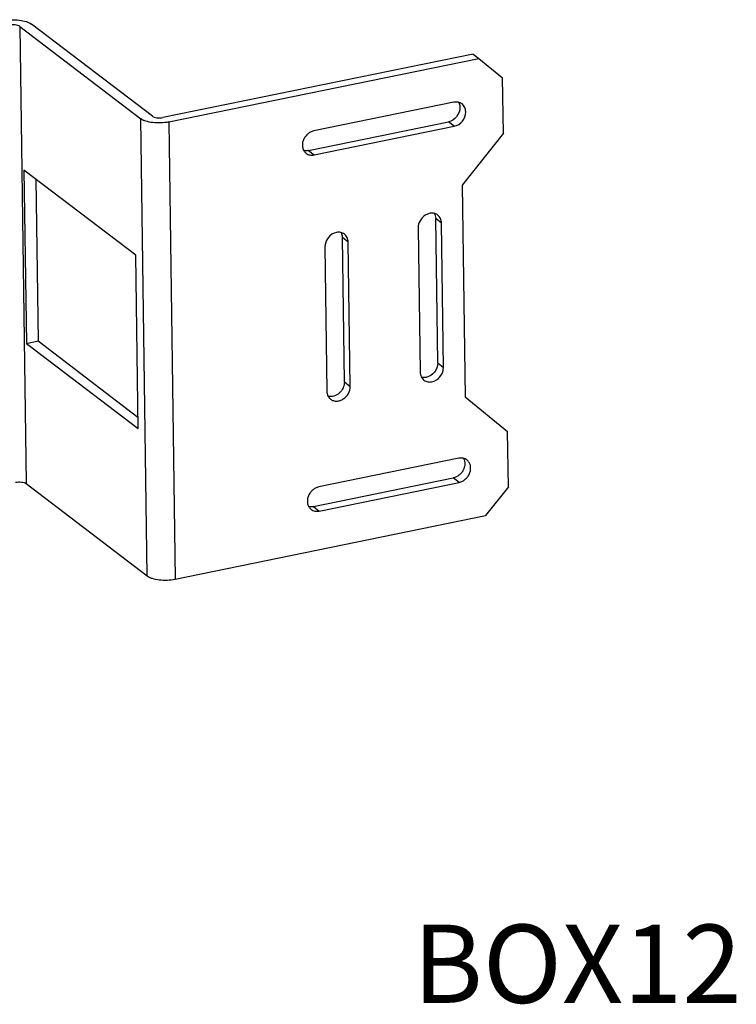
# Model space of a CAD drawing. Header units: inches. Extents: x 2815 to 4004, y 448 to 817.
# Tile 6 of 6: x 3867 to 4004, y 519 to 708. Entities that reach past the tile are written whole.
import ezdxf

# ---------------------------------------------------------------- set-up
doc = ezdxf.new("R2010")
doc.units = ezdxf.units.IN
doc.header["$MEASUREMENT"] = 0

msp = doc.modelspace()

# ---------------------------------------------------------------- linework, layer by layer
at = {"color": 7, "linetype": 'Continuous'}
for p, q in [((3866.69, 706.94), (3867.91, 619.32)), ((3866.69, 706.94), (3889.89, 689.25)), ((3892.13, 689.71), (3868.93, 707.4)), ((3953.65, 701.64), (3894.14, 689.47)), ((3895.26, 688.62), (3954.76, 700.79)), ((3953.65, 701.64), (3954.76, 700.79)), ((3954.76, 700.79), (3959.3, 697.09)), ((3959.45, 686.48), (3959.3, 697.09)), ((3949.94, 692.4), (3923.1, 686.91)), ((3891.11, 601.63), (3889.89, 689.25)), ((3895.26, 688.62), (3896.48, 601)), ((3922.05, 683.15), (3948.89, 688.64)), ((3923.16, 682.3), (3950.01, 687.79)), ((3950.01, 687.79), (3948.89, 688.64)), ((3959.45, 686.48), (3951.51, 676.53)), ((3922.05, 683.15), (3923.16, 682.3)), ((3867.51, 679.4), (3867.97, 646.19)), ((3888.93, 663.06), (3867.51, 679.4)), ((3869.78, 677.67), (3870.21, 646.65)), ((3951.51, 676.53), (3952.08, 635.95)), ((3947.57, 669.25), (3946.46, 670.1)), ((3946.84, 642.43), (3946.46, 670.1)), ((3943.1, 668.34), (3943.49, 640.67)), ((3947.96, 641.58), (3947.57, 669.25)), ((3929.68, 665.59), (3928.56, 666.45)), ((3928.95, 638.78), (3928.56, 666.45)), ((3925.2, 664.68), (3925.59, 637.01)), ((3930.06, 637.92), (3929.68, 665.59)), ((3889.4, 629.86), (3888.93, 663.06)), ((3867.97, 646.19), (3870.21, 646.65)), ((3867.97, 646.19), (3889.4, 629.86)), ((3870.21, 646.65), (3889.37, 632.04)), ((3946.84, 642.43), (3947.96, 641.58)), ((3928.95, 638.78), (3930.06, 637.92)), ((3952.08, 635.95), (3960.24, 629.3)), ((3960.39, 618.69), (3960.24, 629.3)), ((3950.89, 624.15), (3924.05, 618.66)), ((3867.91, 619.32), (3891.11, 601.63)), ((3923, 614.9), (3949.84, 620.39)), ((3924.11, 614.05), (3950.96, 619.54)), ((3950.96, 619.54), (3949.84, 620.39)), ((3960.39, 618.69), (3955.98, 613.16)), ((3923, 614.9), (3924.11, 614.05)), ((3896.48, 601), (3955.98, 613.16))]:
    msp.add_line(p, q, dxfattribs=at)
for points, knots in [([(3863.56, 708.03), (3864.06, 708.13), (3865.08, 708.25), (3866.56, 708.19), (3867.72, 707.97), (3868.49, 707.68), (3868.8, 707.5), (3868.93, 707.4)], [0, 0, 0, 0, 0.274852, 0.555697, 0.806639, 0.911726, 1, 1, 1, 1]), ([(3866.69, 706.94), (3866.58, 707.03), (3866.29, 707.15), (3865.8, 707.24), (3865.24, 707.26), (3864.86, 707.22), (3864.68, 707.18)], [0, 0, 0, 0, 0.192845, 0.443951, 0.724955, 1, 1, 1, 1]), ([(3951.1, 691.4), (3951.11, 690.78), (3950.63, 689.51), (3949.5, 688.76), (3948.89, 688.64)], [0, 0, 0, 0, 0.50155, 1, 1, 1, 1]), ([(3951.49, 692.08), (3951.28, 692.24), (3950.77, 692.47), (3950.22, 692.46), (3949.94, 692.4)], [0, 0, 0, 0, 0.486316, 1, 1, 1, 1]), ([(3950.85, 692.38), (3950.89, 692.31), (3951.03, 692), (3951.09, 691.66), (3951.1, 691.4)], [0, 0, 0, 0, 0.243219, 1, 1, 1, 1]), ([(3952.21, 690.55), (3952.21, 690.85), (3952.09, 691.44), (3951.72, 691.91), (3951.49, 692.08)], [0, 0, 0, 0, 0.515238, 1, 1, 1, 1]), ([(3895.26, 688.62), (3894.76, 688.52), (3893.74, 688.4), (3892.26, 688.46), (3891.1, 688.68), (3890.33, 688.97), (3890.02, 689.15), (3889.89, 689.25)], [0, 0, 0, 0, 0.274852, 0.555697, 0.806639, 0.911726, 1, 1, 1, 1]), ([(3892.13, 689.71), (3892.24, 689.62), (3892.53, 689.5), (3893.02, 689.41), (3893.58, 689.39), (3893.96, 689.43), (3894.14, 689.47)], [0, 0, 0, 0, 0.192845, 0.443951, 0.724955, 1, 1, 1, 1]), ([(3950.01, 687.79), (3950.62, 687.91), (3951.75, 688.66), (3952.22, 689.93), (3952.21, 690.55)], [0, 0, 0, 0, 0.49845, 1, 1, 1, 1]), ([(3923.1, 686.91), (3922.87, 686.86), (3922.42, 686.7), (3921.83, 686.28), (3921.35, 685.71), (3921.02, 685.05), (3920.87, 684.35), (3920.92, 683.67), (3921.16, 683.06), (3921.45, 682.74), (3921.62, 682.62)], [0, 0, 0, 0, 0.125576, 0.25666, 0.390365, 0.523063, 0.651406, 0.773288, 0.888693, 1, 1, 1, 1]), ([(3922.05, 683.15), (3921.97, 683.13), (3921.67, 683.09), (3921.36, 683.11), (3921.14, 683.16)], [0, 0, 0, 0, 0.257616, 1, 1, 1, 1]), ([(3921.62, 682.62), (3921.82, 682.46), (3922.34, 682.23), (3922.89, 682.24), (3923.16, 682.3)], [0, 0, 0, 0, 0.486299, 1, 1, 1, 1]), ([(3946.85, 670.79), (3946.69, 670.91), (3946.32, 671.1), (3945.69, 671.18), (3945.03, 671.06), (3944.19, 670.65), (3943.36, 669.75), (3943.09, 668.8), (3943.1, 668.34)], [0, 0, 0, 0, 0.11169, 0.227334, 0.349284, 0.47765, 0.742867, 1, 1, 1, 1]), ([(3946.2, 671.1), (3946.28, 670.96), (3946.41, 670.63), (3946.46, 670.28), (3946.46, 670.1)], [0, 0, 0, 0, 0.48938, 1, 1, 1, 1]), ([(3947.57, 669.25), (3947.57, 669.55), (3947.45, 670.14), (3947.08, 670.61), (3946.85, 670.79)], [0, 0, 0, 0, 0.515266, 1, 1, 1, 1]), ([(3927.41, 667.44), (3926.8, 667.32), (3925.67, 666.57), (3925.2, 665.3), (3925.2, 664.68)], [0, 0, 0, 0, 0.49845, 1, 1, 1, 1]), ([(3928.96, 667.13), (3928.75, 667.28), (3928.24, 667.51), (3927.68, 667.5), (3927.41, 667.44)], [0, 0, 0, 0, 0.486316, 1, 1, 1, 1]), ([(3928.32, 667.42), (3928.36, 667.35), (3928.5, 667.04), (3928.56, 666.7), (3928.56, 666.45)], [0, 0, 0, 0, 0.243219, 1, 1, 1, 1]), ([(3929.68, 665.59), (3929.67, 665.89), (3929.56, 666.48), (3929.18, 666.96), (3928.96, 667.13)], [0, 0, 0, 0, 0.515238, 1, 1, 1, 1]), ([(3946.84, 642.43), (3946.85, 641.81), (3946.38, 640.54), (3945.25, 639.8), (3944.64, 639.67)], [0, 0, 0, 0, 0.50155, 1, 1, 1, 1]), ([(3943.49, 640.67), (3943.49, 640.37), (3943.61, 639.78), (3943.98, 639.31), (3944.21, 639.14)], [0, 0, 0, 0, 0.515238, 1, 1, 1, 1]), ([(3945.75, 638.82), (3946.36, 638.95), (3947.49, 639.69), (3947.97, 640.96), (3947.96, 641.58)], [0, 0, 0, 0, 0.49845, 1, 1, 1, 1]), ([(3928.95, 638.78), (3928.95, 638.38), (3928.76, 637.58), (3928.04, 636.6), (3927.16, 636.08), (3926.41, 635.95), (3926.04, 635.98), (3925.86, 636.02)], [0, 0, 0, 0, 0.251549, 0.513135, 0.766019, 0.885677, 1, 1, 1, 1]), ([(3944.64, 639.67), (3944.56, 639.66), (3944.26, 639.61), (3943.96, 639.63), (3943.74, 639.68)], [0, 0, 0, 0, 0.257602, 1, 1, 1, 1]), ([(3944.21, 639.14), (3944.41, 638.98), (3944.93, 638.75), (3945.48, 638.77), (3945.75, 638.82)], [0, 0, 0, 0, 0.486316, 1, 1, 1, 1]), ([(3925.59, 637.01), (3925.59, 636.71), (3925.71, 636.12), (3926.09, 635.65), (3926.31, 635.48)], [0, 0, 0, 0, 0.515266, 1, 1, 1, 1]), ([(3926.31, 635.48), (3926.47, 635.36), (3926.84, 635.17), (3927.48, 635.08), (3928.14, 635.2), (3928.98, 635.62), (3929.8, 636.51), (3930.07, 637.46), (3930.06, 637.92)], [0, 0, 0, 0, 0.11169, 0.227334, 0.349284, 0.47765, 0.742867, 1, 1, 1, 1]), ([(3951.81, 624.11), (3951.89, 623.95), (3952.02, 623.6), (3952.09, 622.81), (3951.85, 622.01), (3951.39, 621.32), (3950.8, 620.75), (3950.23, 620.47), (3949.84, 620.39)], [0, 0, 0, 0, 0.114378, 0.234249, 0.487651, 0.619304, 0.750397, 1, 1, 1, 1]), ([(3952.44, 623.83), (3952.23, 623.99), (3951.72, 624.22), (3951.17, 624.2), (3950.89, 624.15)], [0, 0, 0, 0, 0.486299, 1, 1, 1, 1]), ([(3950.96, 619.54), (3951.19, 619.58), (3951.64, 619.75), (3952.23, 620.17), (3952.71, 620.73), (3953.04, 621.39), (3953.19, 622.09), (3953.14, 622.78), (3952.89, 623.39), (3952.61, 623.7), (3952.44, 623.83)], [0, 0, 0, 0, 0.125576, 0.25666, 0.390365, 0.523063, 0.651406, 0.773288, 0.888693, 1, 1, 1, 1]), ([(3865.89, 619.56), (3866.08, 619.6), (3866.46, 619.64), (3867.02, 619.62), (3867.51, 619.53), (3867.8, 619.4), (3867.91, 619.32)], [0, 0, 0, 0, 0.275045, 0.556049, 0.807156, 1, 1, 1, 1]), ([(3924.05, 618.66), (3923.82, 618.61), (3923.37, 618.45), (3922.78, 618.02), (3922.29, 617.46), (3921.97, 616.8), (3921.82, 616.1), (3921.87, 615.42), (3922.11, 614.81), (3922.4, 614.49), (3922.57, 614.37)], [0, 0, 0, 0, 0.125576, 0.25666, 0.390365, 0.523063, 0.651406, 0.773288, 0.888693, 1, 1, 1, 1]), ([(3923, 614.9), (3922.92, 614.88), (3922.62, 614.84), (3922.31, 614.86), (3922.09, 614.91)], [0, 0, 0, 0, 0.257616, 1, 1, 1, 1]), ([(3922.57, 614.37), (3922.77, 614.21), (3923.29, 613.98), (3923.84, 613.99), (3924.11, 614.05)], [0, 0, 0, 0, 0.486299, 1, 1, 1, 1]), ([(3891.11, 601.63), (3891.24, 601.53), (3891.55, 601.35), (3892.32, 601.05), (3893.48, 600.83), (3894.96, 600.78), (3895.98, 600.9), (3896.48, 601)], [0, 0, 0, 0, 0.088274, 0.193361, 0.444303, 0.725148, 1, 1, 1, 1])]:
    msp.add_open_spline(points, degree=3, knots=knots, dxfattribs=at)

# ---------------------------------------------------------------- texts
at = {"insert": (3942.06, 534.76), "char_height": 15, "attachment_point": 1}
msp.add_mtext_dynamic_manual_height_columns('BOX12', width=85.5579, gutter_width=1, heights=[0], dxfattribs=at)

doc.saveas('drawing.dxf')
